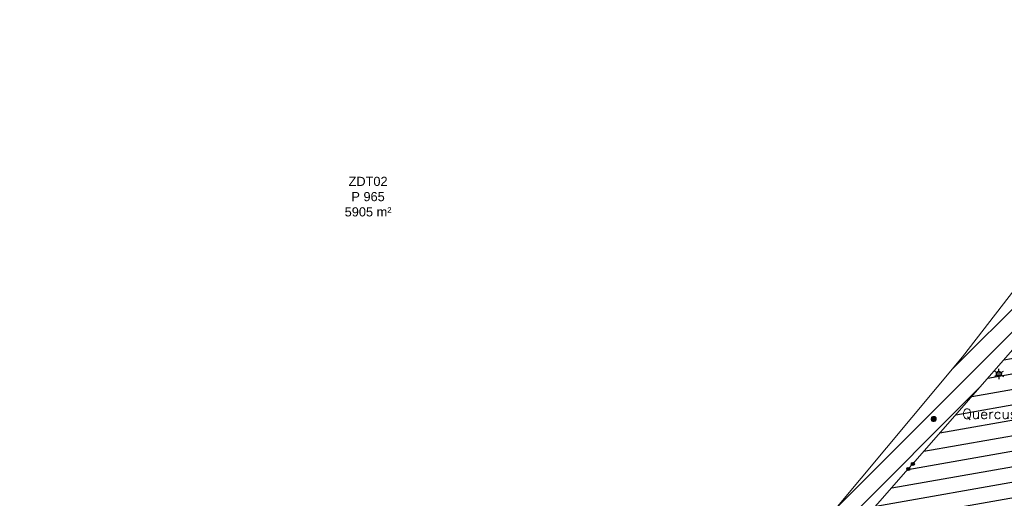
# Model space of a CAD drawing. Header units: metres. Extents: x 102852 to 106916, y 385458 to 392749.
# Tile 22 of 59: x 104744 to 104841, y 388251 to 388299. Entities that reach past the tile are written whole.
import ezdxf
from ezdxf.enums import TextEntityAlignment as Align

# ---------------------------------------------------------------- set-up
doc = ezdxf.new("R2010")
doc.units = ezdxf.units.M
for name, color, linetype, lineweight in [('0-BEPLANTING', 14, 'Continuous', 30), ('0-GRAS SPORTVELDEN', 3, 'Continuous', 30), ('B-WE-GR-STRUIK-G', 90, 'Continuous', 13), ('B-WE-IE-MEUBILAIR_WEGMEUBILAIR-S', 7, 'Continuous', 30), ('B-WE-IE-OV-LICHTMAST-S', 40, 'Continuous', 30), ('B-WE-KG-GRENS-T18', 10, 'Continuous', 13), ('Bomen', 84, 'Continuous', 0), ('Boomsoort', 10, 'Continuous', 0), ('N-WE-IE-TERREINAFSCHEIDING_KUNSTMATIG_HEKWERK-G', 6, 'Continuous', 0), ('X-XX-AL-VERWIJZING-G', 7, 'Continuous', 13)]:
    doc.layers.add(name, color=color, linetype=linetype, lineweight=lineweight)
doc.styles.add('NLCS-ISO', font='NLCS-ISO.ttf')
doc.styles.add('NLCS-ISO-T25', font='NLCS-ISO.ttf')
doc.styles.add('Style-txt', font='txt.shx')

# ---------------------------------------------------------------- blocks, each defined once
blk = doc.blocks.new('kadata_1')
at = {"layer": 'B-WE-KG-GRENS-T18', "insert": (104778.492, 388281.12), "char_height": 0.9, "attachment_point": 5, "style": 'NLCS-ISO-T25'}
blk.add_mtext('\\fArial|b0|i0|c00|p39;ZDT02\\PP 965\\P5905 m²', dxfattribs=at)
blk = doc.blocks.new('kadata_2')
at = {"layer": 'B-WE-KG-GRENS-T18', "insert": (104778.492, 388281.12), "char_height": 0.9, "attachment_point": 5, "style": 'NLCS-ISO-T25'}
blk.add_mtext('\\fArial|b0|i0|c00|p39;ZDT02\\PP 965\\P5905 m²', dxfattribs=at)
blk = doc.blocks.new('SIE-WEG_PAAL_VAST_7')
blk.add_hatch(color=256).paths.add_polyline_path([(-0.37, -0.37), (-0.37, 0.37), (0.37, 0.37), (0.37, -0.37)])
blk.add_circle((0, 0), 0.75)
blk.add_3dface([(0.37, 0.37), (-0.37, 0.37), (-0.37, -0.37), (0.37, -0.37)])
at = {"style": 'NLCS-ISO'}
blk.add_attdef('TYPE', (0, 0), '', height=1.75, dxfattribs=at)
blk = doc.blocks.new('B-SIE-WEG_LICHTMAST-SO_7')
at = {"ltscale": 0.1}
for p, q in [((-1.1, 0.63), (-2.19, 1.27)), ((0, 1.27), (0, 2.53)), ((1.1, 0.63), (2.19, 1.27)), ((-1.1, -0.63), (-2.19, -1.27)), ((0, -1.27), (0, -2.53)), ((1.1, -0.63), (2.19, -1.27))]:
    blk.add_line(p, q, dxfattribs=at)
at = {"flags": 128}
for points in [[(-1.16, 0.5), (1.16, 0.5)], [(-1.16, -0.5), (1.16, -0.5)]]:
    blk.add_lwpolyline(points, dxfattribs=at)
at = {"ltscale": 0.1}
blk.add_circle((0, 0), 1.27, dxfattribs=at)
at = {"style": 'NLCS-ISO'}
blk.add_attdef('TYPE', text='', height=1.8, dxfattribs=at).set_placement((0, 2.53), align=Align.BOTTOM_CENTER)
blk = doc.blocks.new('MPOLYGON_265')
at = {"layer": 'Bomen', "flags": 128}
for points in [[(104833.957, 388259.292), (104833.952, 388259.243), (104834.452, 388259.243)], [(104833.952, 388259.243), (104833.957, 388259.194), (104834.447, 388259.194)], [(104833.952, 388259.243), (104834.452, 388259.243), (104834.447, 388259.194)], [(104833.971, 388259.339), (104833.957, 388259.292), (104834.447, 388259.292)], [(104833.957, 388259.292), (104834.447, 388259.292), (104834.452, 388259.243)], [(104833.957, 388259.194), (104833.971, 388259.147), (104834.433, 388259.147)], [(104833.957, 388259.194), (104834.447, 388259.194), (104834.433, 388259.147)], [(104833.994, 388259.382), (104833.971, 388259.339), (104834.433, 388259.339)], [(104833.971, 388259.339), (104834.433, 388259.339), (104834.447, 388259.292)], [(104833.971, 388259.147), (104833.994, 388259.104), (104834.41, 388259.104)], [(104833.971, 388259.147), (104834.433, 388259.147), (104834.41, 388259.104)], [(104834.025, 388259.42), (104833.994, 388259.382), (104834.41, 388259.382)], [(104833.994, 388259.382), (104834.41, 388259.382), (104834.433, 388259.339)], [(104833.994, 388259.104), (104834.025, 388259.066), (104834.379, 388259.066)], [(104833.994, 388259.104), (104834.41, 388259.104), (104834.379, 388259.066)], [(104834.063, 388259.451), (104834.025, 388259.42), (104834.379, 388259.42)], [(104834.025, 388259.42), (104834.379, 388259.42), (104834.41, 388259.382)], [(104834.025, 388259.066), (104834.063, 388259.035), (104834.341, 388259.035)], [(104834.025, 388259.066), (104834.379, 388259.066), (104834.341, 388259.035)], [(104834.106, 388259.474), (104834.063, 388259.451), (104834.341, 388259.451)], [(104834.063, 388259.451), (104834.341, 388259.451), (104834.379, 388259.42)], [(104834.063, 388259.035), (104834.106, 388259.012), (104834.298, 388259.012)], [(104834.063, 388259.035), (104834.341, 388259.035), (104834.298, 388259.012)], [(104834.153, 388259.488), (104834.106, 388259.474), (104834.298, 388259.474)], [(104834.106, 388259.474), (104834.298, 388259.474), (104834.341, 388259.451)], [(104834.106, 388259.012), (104834.153, 388258.998), (104834.251, 388258.998)], [(104834.106, 388259.012), (104834.298, 388259.012), (104834.251, 388258.998)], [(104834.202, 388259.493), (104834.153, 388259.488), (104834.251, 388259.488)], [(104834.153, 388259.488), (104834.251, 388259.488), (104834.298, 388259.474)], [(104834.153, 388258.998), (104834.251, 388258.998), (104834.202, 388258.993)]]:
    blk.add_lwpolyline(points, close=True, dxfattribs=at)
at = {"layer": 'Bomen', "color": 74, "true_color": 0x55aa00, "flags": 128}
for points in [[(104833.952, 388259.243), (104833.957, 388259.292)], [(104833.957, 388259.194), (104833.952, 388259.243)], [(104833.957, 388259.292), (104833.971, 388259.339)], [(104833.971, 388259.147), (104833.957, 388259.194)], [(104833.971, 388259.339), (104833.994, 388259.382)], [(104833.994, 388259.104), (104833.971, 388259.147)], [(104833.994, 388259.382), (104834.025, 388259.42)], [(104834.025, 388259.066), (104833.994, 388259.104)], [(104834.025, 388259.42), (104834.063, 388259.451)], [(104834.063, 388259.035), (104834.025, 388259.066)], [(104834.063, 388259.451), (104834.106, 388259.474)], [(104834.106, 388259.012), (104834.063, 388259.035)], [(104834.106, 388259.474), (104834.153, 388259.488)], [(104834.153, 388258.998), (104834.106, 388259.012)], [(104834.153, 388259.488), (104834.202, 388259.493)], [(104834.202, 388258.993), (104834.153, 388258.998)], [(104834.202, 388259.493), (104834.251, 388259.488)], [(104834.251, 388258.998), (104834.202, 388258.993)], [(104834.251, 388259.488), (104834.298, 388259.474)], [(104834.298, 388259.012), (104834.251, 388258.998)], [(104834.298, 388259.474), (104834.341, 388259.451)], [(104834.341, 388259.035), (104834.298, 388259.012)], [(104834.341, 388259.451), (104834.379, 388259.42)], [(104834.379, 388259.066), (104834.341, 388259.035)], [(104834.379, 388259.42), (104834.41, 388259.382)], [(104834.41, 388259.104), (104834.379, 388259.066)], [(104834.41, 388259.382), (104834.433, 388259.339)], [(104834.433, 388259.147), (104834.41, 388259.104)], [(104834.433, 388259.339), (104834.447, 388259.292)], [(104834.447, 388259.194), (104834.433, 388259.147)], [(104834.447, 388259.292), (104834.452, 388259.243)], [(104834.452, 388259.243), (104834.447, 388259.194)]]:
    blk.add_lwpolyline(points, dxfattribs=at)
at = {"layer": 'Bomen'}
for points in [[(104833.957, 388259.292), (104833.952, 388259.243), (104834.452, 388259.243)], [(104833.971, 388259.339), (104833.957, 388259.292), (104834.447, 388259.292)], [(104833.957, 388259.292), (104834.447, 388259.292), (104834.452, 388259.243)], [(104833.994, 388259.382), (104833.971, 388259.339), (104834.433, 388259.339)], [(104833.971, 388259.339), (104834.433, 388259.339), (104834.447, 388259.292)], [(104834.025, 388259.42), (104833.994, 388259.382), (104834.41, 388259.382)], [(104833.994, 388259.382), (104834.41, 388259.382), (104834.433, 388259.339)], [(104834.063, 388259.451), (104834.025, 388259.42), (104834.379, 388259.42)], [(104834.025, 388259.42), (104834.379, 388259.42), (104834.41, 388259.382)], [(104834.106, 388259.474), (104834.063, 388259.451), (104834.341, 388259.451)], [(104834.063, 388259.451), (104834.341, 388259.451), (104834.379, 388259.42)], [(104834.153, 388259.488), (104834.106, 388259.474), (104834.298, 388259.474)], [(104834.106, 388259.474), (104834.298, 388259.474), (104834.341, 388259.451)], [(104834.202, 388259.493), (104834.153, 388259.488), (104834.251, 388259.488)], [(104834.153, 388259.488), (104834.251, 388259.488), (104834.298, 388259.474)]]:
    blk.add_solid(points, dxfattribs=at)
at = {"layer": 'Bomen', "extrusion": (0, 0, -1)}
for points in [[(-104833.952, 388259.243), (-104833.957, 388259.194), (-104834.447, 388259.194)], [(-104833.952, 388259.243), (-104834.452, 388259.243), (-104834.447, 388259.194)], [(-104833.957, 388259.194), (-104833.971, 388259.147), (-104834.433, 388259.147)], [(-104833.957, 388259.194), (-104834.447, 388259.194), (-104834.433, 388259.147)], [(-104833.971, 388259.147), (-104833.994, 388259.104), (-104834.41, 388259.104)], [(-104833.971, 388259.147), (-104834.433, 388259.147), (-104834.41, 388259.104)], [(-104833.994, 388259.104), (-104834.025, 388259.066), (-104834.379, 388259.066)], [(-104833.994, 388259.104), (-104834.41, 388259.104), (-104834.379, 388259.066)], [(-104834.025, 388259.066), (-104834.063, 388259.035), (-104834.341, 388259.035)], [(-104834.025, 388259.066), (-104834.379, 388259.066), (-104834.341, 388259.035)], [(-104834.063, 388259.035), (-104834.106, 388259.012), (-104834.298, 388259.012)], [(-104834.063, 388259.035), (-104834.341, 388259.035), (-104834.298, 388259.012)], [(-104834.106, 388259.012), (-104834.153, 388258.998), (-104834.251, 388258.998)], [(-104834.106, 388259.012), (-104834.298, 388259.012), (-104834.251, 388258.998)], [(-104834.153, 388258.998), (-104834.251, 388258.998), (-104834.202, 388258.993)]]:
    blk.add_solid(points, dxfattribs=at)

msp = doc.modelspace()

# ---------------------------------------------------------------- hatches: boundary and pattern name
at = {"layer": '0-BEPLANTING', "ltscale": 0.2}
h = msp.add_hatch(dxfattribs=at)
h.set_pattern_fill('ANSI31', color=256, scale=0.1, pattern_type=2)
h.set_pattern_definition([(45, (0, 0), (-1.122532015, 1.122532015), [])])
h.paths.add_polyline_path([(104987.201, 388309.166), (104992.925, 388315.588), (104992.756, 388316.667), (104991.641, 388317.403), (104953.135, 388274.476), (104923.953, 388240.828), (104926.911, 388240.402), (104944.757, 388260.964), (104957.242, 388276.217), (104972.593, 388292.144)])
h.paths.add_polyline_path([(104936.204, 388377.188), (104952.646, 388367.271), (104969.821, 388352.819), (104974.522, 388348.095), (104980.289, 388345.028), (104984.264, 388338.012), (104991.022, 388328.917), (104993.469, 388321.613), (105005.563, 388330.004), (104996.896, 388342.497), (104976.68, 388370.134), (104961.352, 388387.307), (104947.568, 388403.325), (104947.217, 388404.45), (104938.787, 388397.035), (104930.964, 388390.489), (104916.114, 388375.269), (104903.991, 388361.911), (104899.862, 388357.443), (104895.733, 388352.975), (104891.914, 388348.244), (104885.812, 388340.551), (104877.742, 388328.044), (104867.665, 388309.754), (104853.458, 388287.129), (104848.149, 388279.703), (104837.038, 388265.339), (104824.573, 388250.432), (104801.029, 388224.864), (104781.751, 388202.889), (104770.991, 388190.278), (104772.452, 388186.635), (104772.811, 388187.175), (104805.639, 388224.606), (104808.222, 388227.561), (104831.7, 388254.318), (104832.147, 388254.814), (104859.776, 388286.427), (104860.103, 388290.424), (104882.914, 388316.421), (104883.344, 388316.932), (104906.664, 388343.462), (104907.096, 388343.97)])
at = {"layer": '0-GRAS SPORTVELDEN'}
h = msp.add_hatch(dxfattribs=at)
h.set_pattern_fill('HATCH', color=256, scale=0.1, style=0, pattern_type=2)
h.set_pattern_definition([(10, (104855.1661, 388267.5408), (-0.260472, 1.477212), [])])
h.paths.add_polyline_path([(104897.532, 388253.754), (104861.969, 388284.54), (104859.776, 388286.427), (104832.147, 388254.814), (104808.222, 388227.561), (104772.452, 388186.635), (104756.052, 388149.067), (104785.14, 388123.098), (104812.751, 388155.589), (104830.706, 388175.165), (104844.226, 388192.198), (104868.79, 388218.169), (104896.676, 388250.244), (104897.116, 388251.288), (104897.555, 388252.332)])

# ---------------------------------------------------------------- linework, layer by layer
at = {"layer": 'B-WE-GR-STRUIK-G', "flags": 128}
msp.add_lwpolyline([(104748.207, 388132.687), (104744.179, 388137.425), (104744.305, 388139.441), (104748.388, 388147.694), (104756.879, 388165.625), (104765.813, 388181.578), (104770.991, 388190.278), (104781.751, 388202.889), (104801.029, 388224.864), (104824.573, 388250.432), (104837.038, 388265.339), (104848.149, 388279.703), (104853.458, 388287.129), (104867.665, 388309.754)], dxfattribs=at)
at = {"layer": 'N-WE-IE-TERREINAFSCHEIDING_KUNSTMATIG_HEKWERK-G', "flags": 128}
msp.add_lwpolyline([(104752.054, 388140.646), (104756.061, 388149.255), (104772.452, 388186.635), (104772.811, 388187.175), (104807.781, 388227.048), (104808.222, 388227.561), (104831.7, 388254.318), (104832.147, 388254.814), (104859.776, 388286.427)], dxfattribs=at)

# ---------------------------------------------------------------- block references
at = {"layer": 'B-WE-IE-MEUBILAIR_WEGMEUBILAIR-S', "xscale": 0.2, "yscale": 0.2, "zscale": 0.2, "rotation": 360}
for p in [(104832.147, 388254.814), (104831.7, 388254.318)]:
    msp.add_blockref('SIE-WEG_PAAL_VAST_7', p, dxfattribs=at)
at = {"layer": 'B-WE-IE-OV-LICHTMAST-S', "xscale": 0.2, "yscale": 0.2, "zscale": 0.2, "rotation": 360}
msp.add_blockref('B-SIE-WEG_LICHTMAST-SO_7', (104840.625, 388263.675), dxfattribs=at)
at = {"layer": 'Bomen', "rotation": 360}
msp.add_blockref('MPOLYGON_265', (0, 0, 0.134), dxfattribs=at)
at = {"layer": 'X-XX-AL-VERWIJZING-G', "rotation": 360}
for name in ['kadata_1', 'kadata_2']:
    msp.add_blockref(name, (0, 0), dxfattribs=at)

# ---------------------------------------------------------------- texts
at = {"layer": 'Boomsoort', "color": 7, "style": 'Style-txt'}
msp.add_text('Quercus robur', height=1, dxfattribs=at).set_placement((104846.869, 388259.243, 0.134), align=Align.RIGHT)

doc.saveas('drawing.dxf')
